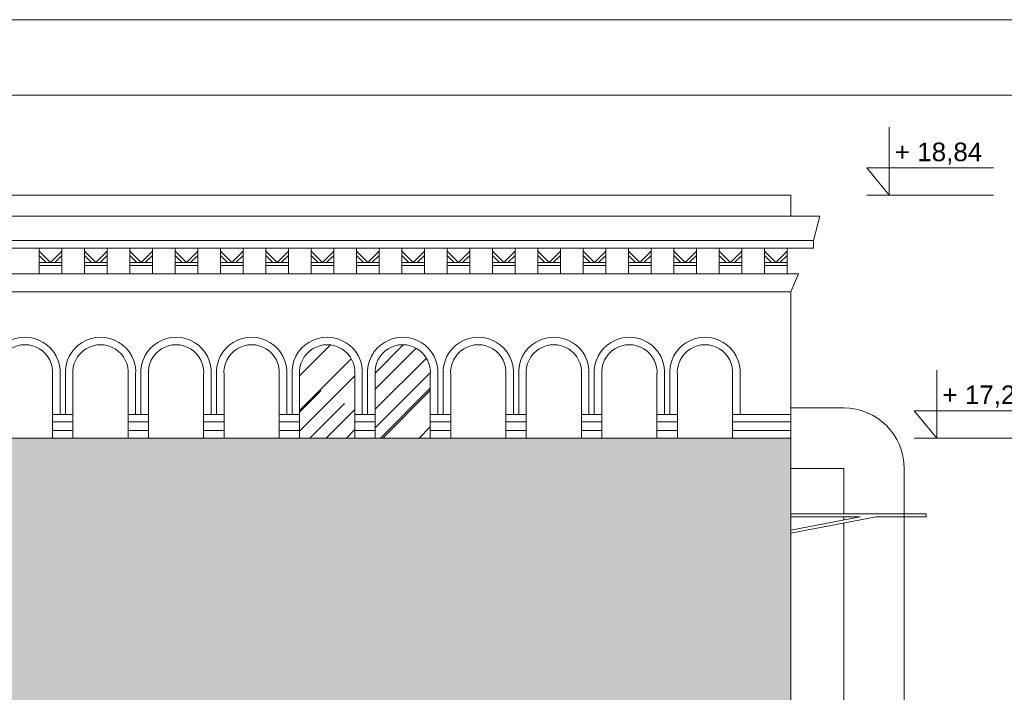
# Model space of a CAD drawing. Header units: millimetres. Extents: x -5254 to 173417, y -28809 to -6400.
# Tile 185 of 256: x 131597 to 132249, y -18152 to -17707. Entities that reach past the tile are written whole.
import ezdxf

# ---------------------------------------------------------------- set-up
doc = ezdxf.new("R2010")
doc.units = ezdxf.units.MM
for name, color, linetype, lineweight in [('mre_cegła', 7, 'Continuous', 5), ('mre_cienka', 7, 'Continuous', 15), ('mre_cienkie', 7, 'Continuous', 9), ('mre_koty', 7, 'Continuous', 13), ('mre_szyby', 7, 'Continuous', 13), ('mre_tabela', 7, 'Continuous', 20), ('mre_ściany', 7, 'Continuous', 20)]:
    doc.layers.add(name, color=color, linetype=linetype, lineweight=lineweight)
doc.styles.add('TABELKA', font='arial.ttf')

# ---------------------------------------------------------------- blocks, each defined once
blk = doc.blocks.new('KOTA')
at = {"color": 0}
for p, q in [((0, 0), (0, 50)), ((-16.57, 20), (76.79, 20)), ((-16.57, 20), (0, 0))]:
    blk.add_line(p, q, dxfattribs=at)
at = {"color": 0, "style": 'TABELKA', "flags": 4}
blk.add_attdef('POZIOM', (1.41, 25), '', height=13.67, rotation=360, dxfattribs=at)

msp = doc.modelspace()

# ---------------------------------------------------------------- hatches: boundary and pattern name
at = {"layer": 'mre_cegła'}
h = msp.add_hatch(dxfattribs=at)
h.set_pattern_fill('AR-BRSTD', color=256, scale=0.11)
h.set_pattern_definition([(0, (103653.629, -20518.6184), (0, 7.451598), []), (90, (103653.629, -20518.618), (-11.176, 7.451598), [7.451598, -7.451598])])
h.paths.add_polyline_path([(130361.99, -18464.55), (129199.99, -18464.55), (129199.99, -18972.05), (129606.8, -18972.05), (129591.89, -18954.05), (129606.8, -18954.05), (129606.8, -18972.05), (130361.99, -18972.05)])
h.paths.add_polyline_path([(129968.58, -18654.19), (129968.58, -18679.16), (129958.58, -18679.16), (129958.58, -18871.05), (129968.08, -18871.05), (129968.08, -18892.05), (129943.58, -18892.05), (129943.58, -18886.05), (129933.49, -18886.05), (129928.49, -18886.05), (129792.49, -18886.05), (129787.58, -18886.05), (129777.58, -18886.05), (129777.58, -18892.05), (129753.08, -18892.05), (129753.08, -18871.05), (129762.58, -18871.05), (129762.58, -18679.16), (129752.58, -18679.16), (129752.58, -18654.19, -0.343883)], flags=16)
h.paths.add_polyline_path([(129943.49, -18679.09), (129943.49, -18679.16, 0.326659), (129777.49, -18679.16), (129777.49, -18679.23, -0.32666)], flags=0)
h.paths.add_polyline_path([(129928.49, -18687.05), (129928.49, -18881.05), (129792.49, -18881.05), (129792.49, -18687.05, -0.294118)], flags=0)
h.paths.add_polyline_path([(129596.58, -18654.19), (129596.58, -18679.16), (129586.58, -18679.16), (129586.58, -18871.05), (129596.08, -18871.05), (129596.08, -18892.05), (129571.58, -18892.05), (129571.58, -18886.05), (129561.49, -18886.05), (129556.49, -18886.05), (129420.49, -18886.05), (129415.58, -18886.05), (129405.58, -18886.05), (129405.58, -18892.05), (129381.08, -18892.05), (129381.08, -18871.05), (129390.58, -18871.05), (129390.58, -18679.16), (129380.58, -18679.16), (129380.58, -18654.19, -0.343883)], flags=16)
h.paths.add_polyline_path([(129855.49, -18742.33), (129865.49, -18742.33), (129865.49, -18744.33), (129855.49, -18744.33)], flags=0)
h.paths.add_polyline_path([(129571.49, -18679.16, 0.326659), (129405.49, -18679.16), (129405.49, -18679.23, -0.32666), (129571.49, -18679.09)], flags=0)
h.paths.add_polyline_path([(129556.49, -18687.05), (129556.49, -18881.05), (129420.49, -18881.05), (129420.49, -18687.05, -0.294118)], flags=0)
h.paths.add_polyline_path([(129865.49, -18754.33), (129865.49, -18756.33), (129855.49, -18756.33), (129855.49, -18754.33)], flags=0)
h.paths.add_polyline_path([(129493.49, -18742.33), (129493.49, -18744.33), (129483.49, -18744.33), (129483.49, -18742.33)], flags=0)
h.paths.add_polyline_path([(129493.49, -18754.33), (129493.49, -18756.33), (129483.49, -18756.33), (129483.49, -18754.33)], flags=0)
h.paths.add_polyline_path([(129614.36, -18886.05), (129599.45, -18868.05), (129614.36, -18868.05)], flags=16)
h.paths.add_polyline_path([(130122.58, -18654.19, -0.343883), (130338.58, -18654.19), (130338.58, -18679.16), (130328.58, -18679.16), (130328.58, -18871.05), (130338.08, -18871.05), (130338.08, -18892.05), (130313.58, -18892.05), (130313.58, -18886.05), (130303.49, -18886.05), (130298.49, -18886.05), (130162.49, -18886.05), (130157.58, -18886.05), (130147.58, -18886.05), (130147.58, -18892.05), (130123.08, -18892.05), (130123.08, -18871.05), (130132.58, -18871.05), (130132.58, -18679.16), (130122.58, -18679.16)], flags=16)
h.paths.add_polyline_path([(130313.49, -18679.09), (130313.49, -18679.16, 0.326659), (130147.49, -18679.16), (130147.49, -18679.23, -0.32666)], flags=0)
h.paths.add_polyline_path([(130162.49, -18687.05, -0.294118), (130298.49, -18687.05), (130298.49, -18881.05), (130162.49, -18881.05)], flags=0)
h.paths.add_polyline_path([(130235.49, -18742.33), (130235.49, -18744.33), (130225.49, -18744.33), (130225.49, -18742.33)], flags=0)
h.paths.add_polyline_path([(130235.49, -18754.33), (130235.49, -18756.33), (130225.49, -18756.33), (130225.49, -18754.33)], flags=0)
h.paths.add_polyline_path([(132107.49, -18464.55), (130923.49, -18464.55), (130923.49, -18972.05), (132107.49, -18972.05)])
h.paths.add_polyline_path([(131185.08, -18654.19), (131185.08, -18679.16), (131175.08, -18679.16), (131175.08, -18871.05), (131184.58, -18871.05), (131184.58, -18892.05), (131160.08, -18892.05), (131160.08, -18886.05), (131149.99, -18886.05), (131144.99, -18886.05), (131008.99, -18886.05), (131004.08, -18886.05), (130994.08, -18886.05), (130994.08, -18892.05), (130969.58, -18892.05), (130969.58, -18871.05), (130979.08, -18871.05), (130979.08, -18679.16), (130969.08, -18679.16), (130969.08, -18654.19, -0.343883)], flags=16)
h.paths.add_polyline_path([(131159.99, -18679.09), (131159.99, -18679.16, 0.326659), (130993.99, -18679.16), (130993.99, -18679.23, -0.32666)], flags=0)
h.paths.add_polyline_path([(131144.99, -18687.05), (131144.99, -18881.05), (131008.99, -18881.05), (131008.99, -18687.05, -0.294118)], flags=0)
h.paths.add_polyline_path([(131071.99, -18742.33), (131081.99, -18742.33), (131081.99, -18744.33), (131071.99, -18744.33)], flags=0)
h.paths.add_polyline_path([(131081.99, -18754.33), (131081.99, -18756.33), (131071.99, -18756.33), (131071.99, -18754.33)], flags=0)
h.paths.add_polyline_path([(131339.08, -18654.19, -0.343883), (131555.08, -18654.19), (131555.08, -18679.16), (131545.08, -18679.16), (131545.08, -18871.05), (131554.58, -18871.05), (131554.58, -18892.05), (131530.08, -18892.05), (131530.08, -18886.05), (131519.99, -18886.05), (131514.99, -18886.05), (131378.99, -18886.05), (131374.08, -18886.05), (131364.08, -18886.05), (131364.08, -18892.05), (131339.58, -18892.05), (131339.58, -18871.05), (131349.08, -18871.05), (131349.08, -18679.16), (131339.08, -18679.16)], flags=16)
h.paths.add_polyline_path([(131529.99, -18679.09), (131529.99, -18679.16, 0.326659), (131363.99, -18679.16), (131363.99, -18679.23, -0.32666)], flags=0)
h.paths.add_polyline_path([(131378.99, -18687.05, -0.294118), (131514.99, -18687.05), (131514.99, -18881.05), (131378.99, -18881.05)], flags=0)
h.paths.add_polyline_path([(131451.99, -18742.33), (131451.99, -18744.33), (131441.99, -18744.33), (131441.99, -18742.33)], flags=0)
h.paths.add_polyline_path([(131451.99, -18754.33), (131451.99, -18756.33), (131441.99, -18756.33), (131441.99, -18754.33)], flags=0)
h.paths.add_polyline_path([(131711.08, -18654.19, -0.343883), (131927.08, -18654.19), (131927.08, -18679.16), (131917.08, -18679.16), (131917.08, -18871.05), (131926.58, -18871.05), (131926.58, -18892.05), (131902.08, -18892.05), (131902.08, -18886.05), (131891.99, -18886.05), (131886.99, -18886.05), (131750.99, -18886.05), (131746.08, -18886.05), (131736.08, -18886.05), (131736.08, -18892.05), (131711.58, -18892.05), (131711.58, -18871.05), (131721.08, -18871.05), (131721.08, -18679.16), (131711.08, -18679.16)], flags=16)
h.paths.add_polyline_path([(131901.99, -18679.09), (131901.99, -18679.16, 0.326659), (131735.99, -18679.16), (131735.99, -18679.23, -0.32666)], flags=0)
h.paths.add_polyline_path([(131750.99, -18687.05, -0.294118), (131886.99, -18687.05), (131886.99, -18881.05), (131750.99, -18881.05)], flags=0)
h.paths.add_polyline_path([(131823.99, -18742.33), (131823.99, -18744.33), (131813.99, -18744.33), (131813.99, -18742.33)], flags=0)
h.paths.add_polyline_path([(131823.99, -18754.33), (131823.99, -18756.33), (131813.99, -18756.33), (131813.99, -18754.33)], flags=0)
h.paths.add_polyline_path([(131937.17, -18865.55), (131952.08, -18865.55), (131952.08, -18883.55)], flags=16)
h.paths.add_polyline_path([(131929.61, -18951.55), (131944.52, -18951.55), (131944.52, -18969.55)], flags=16)
h.paths.add_polyline_path([(132107.49, -17983.88), (130923.49, -17983.88), (130923.49, -18452.55), (132107.49, -18452.55)])
h.paths.add_polyline_path([(131212.5, -18233.78), (131160.08, -18233.78), (131160.08, -18428.62), (131097.08, -18428.62), (131097.08, -18238.78), (131087.08, -18238.78), (131087.08, -18428.62, -0.256629), (131067.08, -18428.62), (131067.08, -18238.78), (131057.08, -18238.78), (131057.08, -18428.62), (130994.08, -18428.62), (130994.08, -18233.78), (130941.67, -18233.78, -0.552546), (131077.08, -18182.22, -0.552546)], flags=16)
h.paths.add_polyline_path([(131447.08, -18182.22, -0.552546), (131582.5, -18233.78), (131530.08, -18233.78), (131530.08, -18428.62), (131467.08, -18428.62), (131467.08, -18238.78), (131457.08, -18238.78), (131457.08, -18428.62, -0.256629), (131437.08, -18428.62), (131437.08, -18238.78), (131427.08, -18238.78), (131427.08, -18428.62), (131364.08, -18428.62), (131364.08, -18233.78), (131311.67, -18233.78, -0.552546)], flags=16)
h.paths.add_polyline_path([(131819.08, -18182.22, -0.552546), (131954.5, -18233.78), (131902.08, -18233.78), (131902.08, -18428.62), (131839.08, -18428.62), (131839.08, -18238.78), (131829.08, -18238.78), (131829.08, -18428.62, -0.256629), (131809.08, -18428.62), (131809.08, -18238.78), (131799.08, -18238.78), (131799.08, -18428.62), (131736.08, -18428.62), (131736.08, -18233.78), (131683.67, -18233.78, -0.552546)], flags=16)
h.paths.add_polyline_path([(131919.54, -18410.62), (131934.44, -18410.62), (131934.44, -18428.62)], flags=16)
h.paths.add_polyline_path([(130361.99, -17983.88), (129199.99, -17983.88), (129199.99, -18452.55), (130361.99, -18452.55), (130361.99, -18233.78), (130313.58, -18233.78), (130313.58, -18428.62), (130250.58, -18428.62), (130250.58, -18238.78), (130240.58, -18238.78), (130240.58, -18428.62, -0.256629), (130220.58, -18428.62), (130220.58, -18238.78), (130210.58, -18238.78), (130210.58, -18428.62), (130147.58, -18428.62), (130147.58, -18233.78), (130095.17, -18233.78, -0.552546), (130230.58, -18182.22, -0.498751), (130361.99, -18219.94)])
h.paths.add_polyline_path([(129996, -18233.78), (129943.58, -18233.78), (129943.58, -18428.62), (129880.58, -18428.62), (129880.58, -18238.78), (129870.58, -18238.78), (129870.58, -18428.62, -0.256629), (129850.58, -18428.62), (129850.58, -18238.78), (129840.58, -18238.78), (129840.58, -18428.62), (129777.58, -18428.62), (129777.58, -18233.78), (129725.17, -18233.78, -0.552546), (129860.58, -18182.22, -0.552546)], flags=16)
h.paths.add_polyline_path([(129624, -18233.78), (129571.58, -18233.78), (129571.58, -18428.62), (129508.58, -18428.62), (129508.58, -18238.78), (129498.58, -18238.78), (129498.58, -18428.62, -0.256629), (129478.58, -18428.62), (129478.58, -18238.78), (129468.58, -18238.78), (129468.58, -18428.62), (129405.58, -18428.62), (129405.58, -18233.78), (129353.17, -18233.78, -0.552546), (129488.58, -18182.22, -0.552546)], flags=16)
h.paths.add_polyline_path([(129603.94, -18410.62), (129603.94, -18428.62), (129589.04, -18410.62)], flags=16)
h.paths.add_polyline_path([(131614.3, -18436.18), (131679.52, -18436.18), (131679.52, -18414), (131614.3, -18414)], flags=24)
h.paths.add_polyline_path([(131934.49, -18412.25), (131999.7, -18412.25), (131999.7, -18390.07), (131934.49, -18390.07)], flags=24)
h.paths.add_polyline_path([(129283.8, -18436.18), (129349.02, -18436.18), (129349.02, -18414), (129283.8, -18414)], flags=24)
h.paths.add_polyline_path([(129603.99, -18412.25), (129669.2, -18412.25), (129669.2, -18390.07), (129603.99, -18390.07)], flags=24)
at = {"layer": 'mre_szyby'}
h = msp.add_hatch(dxfattribs=at)
h.set_pattern_fill('AR-RROOF', color=256, angle=45)
h.set_pattern_definition([(45, (103653.63, -20518.618), (21.552615, 57.47364), [381, -50.8, 127, -25.4]), (45, (103668.536, -20485.75), (-41.847994, 5.92697), [76.2, -8.382, 152.4, -19.05]), (45, (103647.343, -20494.372), (81.36112, 105.428207), [203.2, -35.56, 101.6, -25.4])])
h.paths.add_polyline_path([(131068.92, -17942.11, 1.09589), (131032.42, -17942.11), (131032.42, -17983.88), (131068.92, -17983.88), (131068.92, -17968.21)])
h.paths.add_polyline_path([(131118.92, -17942.11, 1.09589), (131082.42, -17942.11), (131082.42, -17983.88), (131118.92, -17983.88), (131118.92, -17968.21)])
h.paths.add_polyline_path([(131168.92, -17942.11, 1.09589), (131132.42, -17942.11), (131132.42, -17983.88), (131168.92, -17983.88), (131168.92, -17968.21)])
h.paths.add_polyline_path([(131418.92, -17942.11, 1.09589), (131382.42, -17942.11), (131382.42, -17983.88), (131418.92, -17983.88)])
h.paths.add_polyline_path([(131468.92, -17942.11, 1.09589), (131432.42, -17942.11), (131432.42, -17983.88), (131468.92, -17983.88), (131468.92, -17968.21)])
h.paths.add_polyline_path([(131518.92, -17942.11, 1.09589), (131482.42, -17942.11), (131482.42, -17983.88), (131518.92, -17983.88), (131518.92, -17968.21)])
h.paths.add_polyline_path([(131818.92, -17942.11, 1.09589), (131782.42, -17942.11), (131782.42, -17983.88), (131818.92, -17983.88), (131818.92, -17968.21)])
h.paths.add_polyline_path([(131832.42, -17942.11), (131832.42, -17983.88), (131868.92, -17983.88), (131868.92, -17942.11, 1.09589)])

# ---------------------------------------------------------------- linework, layer by layer
at = {"layer": 'mre_cienka'}
for points in [[(129199.99, -17823.11), (132107.49, -17823.11)], [(132107.49, -17837.11), (132107.49, -17823.11)], [(129199.99, -17837.11), (132107.49, -17837.11)], [(132142.49, -17963.94), (132107.49, -17963.94)], [(132142.49, -18003.94), (132107.49, -18003.94)], [(132142.49, -18033.94), (132142.49, -18003.94)], [(132182.49, -19446.05), (132182.49, -18003.94)], [(132182.49, -18033.94), (132107.49, -18033.94)], [(132153.42, -18035.94), (132107.49, -18035.94)], [(132153.42, -18035.94), (132107.49, -18044.81)], [(132164.08, -18035.94), (132107.49, -18046.85)], [(132142.49, -18038.05), (132142.49, -18035.94)], [(132182.49, -18035.94), (132164.08, -18035.94)], [(132182.49, -18033.94), (132197.17, -18033.94)], [(132182.49, -18035.94), (132197.17, -18035.94)], [(132197.17, -18035.94), (132197.17, -18033.94)], [(132142.49, -18203.29), (132142.49, -18040.11)]]:
    msp.add_lwpolyline(points, dxfattribs=at)
msp.add_arc((132142.49, -18003.94), 40, 0, 90, dxfattribs=at)
at = {"layer": 'mre_cienkie'}
for p, q in [((132157.72, -17823.11), (132241.73, -17823.11)), ((132189.23, -17983.88), (132273.25, -17983.88))]:
    msp.add_line(p, q, dxfattribs=at)
for points in [[(132107.49, -17837.11), (129199.99, -17837.11)], [(132107.49, -17837.11), (132126.8, -17837.11)], [(132122.49, -17853.11), (132126.8, -17837.11)], [(132107.49, -17853.11), (129199.99, -17853.11)], [(132107.49, -17853.11), (132122.49, -17853.11), (132122.49, -17858.11)], [(132107.49, -17858.11), (129199.99, -17858.11)], [(131609.99, -17875.11), (131609.99, -17858.11)], [(131609.99, -17860.11), (131617.49, -17867.61)], [(131624.99, -17860.11), (131617.49, -17867.61)], [(131624.99, -17875.11), (131624.99, -17858.11)], [(131639.99, -17875.11), (131639.99, -17858.11)], [(131639.99, -17860.11), (131647.49, -17867.61)], [(131654.99, -17860.11), (131647.49, -17867.61)], [(131654.99, -17875.11), (131654.99, -17858.11)], [(131669.99, -17875.11), (131669.99, -17858.11)], [(131669.99, -17860.11), (131677.49, -17867.61)], [(131684.99, -17860.11), (131677.49, -17867.61)], [(131684.99, -17875.11), (131684.99, -17858.11)], [(131699.99, -17875.11), (131699.99, -17858.11)], [(131699.99, -17860.11), (131707.49, -17867.61)], [(131714.99, -17860.11), (131707.49, -17867.61)], [(131714.99, -17875.11), (131714.99, -17858.11)], [(131729.99, -17875.11), (131729.99, -17858.11)], [(131729.99, -17860.11), (131737.49, -17867.61)], [(131744.99, -17860.11), (131737.49, -17867.61)], [(131744.99, -17875.11), (131744.99, -17858.11)], [(131759.99, -17875.11), (131759.99, -17858.11)], [(131759.99, -17860.11), (131767.49, -17867.61)], [(131774.99, -17860.11), (131767.49, -17867.61)], [(131774.99, -17875.11), (131774.99, -17858.11)], [(131789.99, -17875.11), (131789.99, -17858.11)], [(131789.99, -17860.11), (131797.49, -17867.61)], [(131804.99, -17860.11), (131797.49, -17867.61)], [(131804.99, -17875.11), (131804.99, -17858.11)], [(131819.99, -17875.11), (131819.99, -17858.11)], [(131819.99, -17860.11), (131827.49, -17867.61)], [(131834.99, -17860.11), (131827.49, -17867.61)], [(131834.99, -17875.11), (131834.99, -17858.11)], [(131849.99, -17875.11), (131849.99, -17858.11)], [(131849.99, -17860.11), (131857.49, -17867.61)], [(131864.99, -17860.11), (131857.49, -17867.61)], [(131864.99, -17875.11), (131864.99, -17858.11)], [(131879.99, -17875.11), (131879.99, -17858.11)], [(131879.99, -17860.11), (131887.49, -17867.61)], [(131894.99, -17860.11), (131887.49, -17867.61)], [(131894.99, -17875.11), (131894.99, -17858.11)], [(131909.99, -17875.11), (131909.99, -17858.11)], [(131909.99, -17860.11), (131917.49, -17867.61)], [(131924.99, -17860.11), (131917.49, -17867.61)], [(131924.99, -17875.11), (131924.99, -17858.11)], [(131939.99, -17875.11), (131939.99, -17858.11)], [(131939.99, -17860.11), (131947.49, -17867.61)], [(131954.99, -17860.11), (131947.49, -17867.61)], [(131954.99, -17875.11), (131954.99, -17858.11)], [(131969.99, -17875.11), (131969.99, -17858.11)], [(131969.99, -17860.11), (131977.49, -17867.61)], [(131984.99, -17860.11), (131977.49, -17867.61)], [(131984.99, -17875.11), (131984.99, -17858.11)], [(131999.99, -17875.11), (131999.99, -17858.11)], [(131999.99, -17860.11), (132007.49, -17867.61)], [(132014.99, -17860.11), (132007.49, -17867.61)], [(132014.99, -17875.11), (132014.99, -17858.11)], [(132029.99, -17875.11), (132029.99, -17858.11)], [(132029.99, -17860.11), (132037.49, -17867.61)], [(132044.99, -17860.11), (132037.49, -17867.61)], [(132044.99, -17875.11), (132044.99, -17858.11)], [(132059.99, -17875.11), (132059.99, -17858.11)], [(132059.99, -17860.11), (132067.49, -17867.61)], [(132074.99, -17860.11), (132067.49, -17867.61)], [(132074.99, -17875.11), (132074.99, -17858.11)], [(132089.99, -17875.11), (132089.99, -17858.11)], [(132089.99, -17860.11), (132097.49, -17867.61)], [(132104.99, -17860.11), (132097.49, -17867.61)], [(132104.99, -17875.11), (132104.99, -17858.11)], [(132107.49, -17858.11), (132122.49, -17858.11)], [(131609.99, -17862.93), (131614.66, -17867.61)], [(131617.49, -17867.61), (131609.99, -17867.61)], [(131617.49, -17867.61), (131624.99, -17867.61)], [(131624.99, -17862.93), (131620.32, -17867.61)], [(131639.99, -17862.93), (131644.66, -17867.61)], [(131647.49, -17867.61), (131639.99, -17867.61)], [(131647.49, -17867.61), (131654.99, -17867.61)], [(131654.99, -17862.93), (131650.32, -17867.61)], [(131669.99, -17862.93), (131674.66, -17867.61)], [(131677.49, -17867.61), (131669.99, -17867.61)], [(131677.49, -17867.61), (131684.99, -17867.61)], [(131684.99, -17862.93), (131680.32, -17867.61)], [(131699.99, -17862.93), (131704.66, -17867.61)], [(131707.49, -17867.61), (131699.99, -17867.61)], [(131707.49, -17867.61), (131714.99, -17867.61)], [(131714.99, -17862.93), (131710.32, -17867.61)], [(131729.99, -17862.93), (131734.66, -17867.61)], [(131737.49, -17867.61), (131729.99, -17867.61)], [(131737.49, -17867.61), (131744.99, -17867.61)], [(131744.99, -17862.93), (131740.32, -17867.61)], [(131759.99, -17862.93), (131764.66, -17867.61)], [(131767.49, -17867.61), (131759.99, -17867.61)], [(131767.49, -17867.61), (131774.99, -17867.61)], [(131774.99, -17862.93), (131770.32, -17867.61)], [(131789.99, -17862.93), (131794.66, -17867.61)], [(131797.49, -17867.61), (131789.99, -17867.61)], [(131797.49, -17867.61), (131804.99, -17867.61)], [(131804.99, -17862.93), (131800.32, -17867.61)], [(131819.99, -17862.93), (131824.66, -17867.61)], [(131827.49, -17867.61), (131819.99, -17867.61)], [(131827.49, -17867.61), (131834.99, -17867.61)], [(131834.99, -17862.93), (131830.32, -17867.61)], [(131849.99, -17862.93), (131854.66, -17867.61)], [(131857.49, -17867.61), (131849.99, -17867.61)], [(131857.49, -17867.61), (131864.99, -17867.61)], [(131864.99, -17862.93), (131860.32, -17867.61)], [(131879.99, -17862.93), (131884.66, -17867.61)], [(131887.49, -17867.61), (131879.99, -17867.61)], [(131887.49, -17867.61), (131894.99, -17867.61)], [(131894.99, -17862.93), (131890.32, -17867.61)], [(131909.99, -17862.93), (131914.66, -17867.61)], [(131917.49, -17867.61), (131909.99, -17867.61)], [(131917.49, -17867.61), (131924.99, -17867.61)], [(131924.99, -17862.93), (131920.32, -17867.61)], [(131939.99, -17862.93), (131944.66, -17867.61)], [(131947.49, -17867.61), (131939.99, -17867.61)], [(131947.49, -17867.61), (131954.99, -17867.61)], [(131954.99, -17862.93), (131950.32, -17867.61)], [(131969.99, -17862.93), (131974.66, -17867.61)], [(131977.49, -17867.61), (131969.99, -17867.61)], [(131977.49, -17867.61), (131984.99, -17867.61)], [(131984.99, -17862.93), (131980.32, -17867.61)], [(131999.99, -17862.93), (132004.66, -17867.61)], [(132007.49, -17867.61), (131999.99, -17867.61)], [(132007.49, -17867.61), (132014.99, -17867.61)], [(132014.99, -17862.93), (132010.32, -17867.61)], [(132029.99, -17862.93), (132034.66, -17867.61)], [(132037.49, -17867.61), (132029.99, -17867.61)], [(132037.49, -17867.61), (132044.99, -17867.61)], [(132044.99, -17862.93), (132040.32, -17867.61)], [(132059.99, -17862.93), (132064.66, -17867.61)], [(132067.49, -17867.61), (132059.99, -17867.61)], [(132067.49, -17867.61), (132074.99, -17867.61)], [(132074.99, -17862.93), (132070.32, -17867.61)], [(132089.99, -17862.93), (132094.66, -17867.61)], [(132097.49, -17867.61), (132089.99, -17867.61)], [(132097.49, -17867.61), (132104.99, -17867.61)], [(132104.99, -17862.93), (132100.32, -17867.61)], [(131617.49, -17869.61), (131609.99, -17869.61)], [(131617.49, -17869.61), (131624.99, -17869.61)], [(131647.49, -17869.61), (131639.99, -17869.61)], [(131647.49, -17869.61), (131654.99, -17869.61)], [(131677.49, -17869.61), (131669.99, -17869.61)], [(131677.49, -17869.61), (131684.99, -17869.61)], [(131707.49, -17869.61), (131699.99, -17869.61)], [(131707.49, -17869.61), (131714.99, -17869.61)], [(131737.49, -17869.61), (131729.99, -17869.61)], [(131737.49, -17869.61), (131744.99, -17869.61)], [(131767.49, -17869.61), (131759.99, -17869.61)], [(131767.49, -17869.61), (131774.99, -17869.61)], [(131797.49, -17869.61), (131789.99, -17869.61)], [(131797.49, -17869.61), (131804.99, -17869.61)], [(131827.49, -17869.61), (131819.99, -17869.61)], [(131827.49, -17869.61), (131834.99, -17869.61)], [(131857.49, -17869.61), (131849.99, -17869.61)], [(131857.49, -17869.61), (131864.99, -17869.61)], [(131887.49, -17869.61), (131879.99, -17869.61)], [(131887.49, -17869.61), (131894.99, -17869.61)], [(131917.49, -17869.61), (131909.99, -17869.61)], [(131917.49, -17869.61), (131924.99, -17869.61)], [(131947.49, -17869.61), (131939.99, -17869.61)], [(131947.49, -17869.61), (131954.99, -17869.61)], [(131977.49, -17869.61), (131969.99, -17869.61)], [(131977.49, -17869.61), (131984.99, -17869.61)], [(132007.49, -17869.61), (131999.99, -17869.61)], [(132007.49, -17869.61), (132014.99, -17869.61)], [(132037.49, -17869.61), (132029.99, -17869.61)], [(132037.49, -17869.61), (132044.99, -17869.61)], [(132067.49, -17869.61), (132059.99, -17869.61)], [(132067.49, -17869.61), (132074.99, -17869.61)], [(132097.49, -17869.61), (132089.99, -17869.61)], [(132097.49, -17869.61), (132104.99, -17869.61)], [(132107.49, -17875.11), (129199.99, -17875.11)], [(132112.49, -17875.11), (132107.49, -17887.11)], [(132107.49, -17887.11), (132112.49, -17875.11), (132107.49, -17875.11)], [(132107.49, -17887.11), (129199.99, -17887.11)], [(131618.92, -17942.11), (131618.92, -17983.88)], [(131623.92, -17942.11), (131623.92, -17968.21)], [(131623.92, -17942.11), (131623.92, -17968.21)], [(131627.42, -17942.11), (131627.42, -17968.21)], [(131627.42, -17942.11), (131627.42, -17968.21)], [(131632.42, -17983.88), (131632.42, -17942.11)], [(131632.42, -17983.88), (131632.42, -17942.11)], [(131668.92, -17942.11), (131668.92, -17983.88)], [(131668.92, -17942.11), (131668.92, -17983.88)], [(131673.92, -17942.11), (131673.92, -17968.21)], [(131673.92, -17942.11), (131673.92, -17968.21)], [(131677.42, -17942.11), (131677.42, -17968.21)], [(131682.42, -17983.88), (131682.42, -17942.11)], [(131718.92, -17942.11), (131718.92, -17983.88)], [(131718.92, -17942.11), (131718.92, -17983.88)], [(131723.92, -17942.11), (131723.92, -17968.21)], [(131723.92, -17942.11), (131723.92, -17968.21)], [(131727.42, -17942.11), (131727.42, -17968.21)], [(131727.42, -17942.11), (131727.42, -17968.21)], [(131732.42, -17983.88), (131732.42, -17942.11)], [(131732.42, -17983.88), (131732.42, -17942.11)], [(131768.92, -17942.11), (131768.92, -17983.88)], [(131768.92, -17942.11), (131768.92, -17983.88)], [(131773.92, -17942.11), (131773.92, -17968.21)], [(131773.92, -17942.11), (131773.92, -17968.21)], [(131777.42, -17942.11), (131777.42, -17968.21)], [(131782.42, -17983.88), (131782.42, -17942.11)], [(131818.92, -17942.11), (131818.92, -17983.88)], [(131823.92, -17942.11), (131823.92, -17968.21)], [(131823.92, -17942.11), (131823.92, -17968.21)], [(131827.42, -17942.11), (131827.42, -17968.21)], [(131827.42, -17942.11), (131827.42, -17968.21)], [(131832.42, -17983.88), (131832.42, -17942.11)], [(131832.42, -17983.88), (131832.42, -17942.11)], [(131868.92, -17942.11), (131868.92, -17983.88)], [(131868.92, -17942.11), (131868.92, -17983.88)], [(131873.92, -17942.11), (131873.92, -17968.21)], [(131873.92, -17942.11), (131873.92, -17968.21)], [(131877.42, -17942.11), (131877.42, -17968.21)], [(131882.42, -17983.88), (131882.42, -17942.11)], [(131918.92, -17942.11), (131918.92, -17983.88)], [(131918.92, -17942.11), (131918.92, -17983.88)], [(131923.92, -17942.11), (131923.92, -17968.21)], [(131923.92, -17942.11), (131923.92, -17968.21)], [(131927.42, -17942.11), (131927.42, -17968.21)], [(131927.42, -17942.11), (131927.42, -17968.21)], [(131932.42, -17983.88), (131932.42, -17942.11)], [(131932.42, -17983.88), (131932.42, -17942.11)], [(131968.92, -17942.11), (131968.92, -17983.88)], [(131968.92, -17942.11), (131968.92, -17983.88)], [(131973.92, -17942.11), (131973.92, -17968.21)], [(131973.92, -17942.11), (131973.92, -17968.21)], [(131977.42, -17942.11), (131977.42, -17968.21)], [(131982.42, -17983.88), (131982.42, -17942.11)], [(132018.92, -17942.11), (132018.92, -17983.88)], [(132023.92, -17942.11), (132023.92, -17968.21)], [(132027.42, -17942.11), (132027.42, -17968.21)], [(132032.42, -17983.88), (132032.42, -17942.11)], [(132068.92, -17942.11), (132068.92, -17983.88)], [(132073.92, -17942.11), (132073.92, -17968.21)], [(131618.92, -17968.21), (131618.92, -17983.88)], [(131618.92, -17968.21), (131618.92, -17983.88)], [(131618.92, -17968.21), (131618.92, -17983.88)], [(131618.92, -17968.21), (131618.92, -17983.88)], [(131618.92, -17968.21), (131618.92, -17983.88)], [(131623.92, -17968.21), (131618.92, -17968.21)], [(131623.92, -17968.21), (131627.42, -17968.21)], [(131623.92, -17968.21), (131627.42, -17968.21)], [(131627.42, -17968.21), (131632.42, -17968.21)], [(131627.42, -17968.21), (131632.42, -17968.21)], [(131668.92, -17968.21), (131668.92, -17983.88)], [(131668.92, -17968.21), (131668.92, -17983.88)], [(131668.92, -17968.21), (131668.92, -17983.88)], [(131668.92, -17968.21), (131668.92, -17983.88)], [(131668.92, -17968.21), (131668.92, -17983.88)], [(131673.92, -17968.21), (131668.92, -17968.21)], [(131668.92, -17968.21), (131668.92, -17983.88)], [(131668.92, -17968.21), (131668.92, -17983.88)], [(131668.92, -17968.21), (131668.92, -17983.88)], [(131668.92, -17968.21), (131668.92, -17983.88)], [(131668.92, -17968.21), (131668.92, -17983.88)], [(131673.92, -17968.21), (131668.92, -17968.21)], [(131673.92, -17968.21), (131677.42, -17968.21)], [(131677.42, -17968.21), (131682.42, -17968.21)], [(131718.92, -17968.21), (131718.92, -17983.88)], [(131718.92, -17968.21), (131718.92, -17983.88)], [(131718.92, -17968.21), (131718.92, -17983.88)], [(131718.92, -17968.21), (131718.92, -17983.88)], [(131718.92, -17968.21), (131718.92, -17983.88)], [(131723.92, -17968.21), (131718.92, -17968.21)], [(131718.92, -17968.21), (131718.92, -17983.88)], [(131718.92, -17968.21), (131718.92, -17983.88)], [(131718.92, -17968.21), (131718.92, -17983.88)], [(131718.92, -17968.21), (131718.92, -17983.88)], [(131718.92, -17968.21), (131718.92, -17983.88)], [(131723.92, -17968.21), (131718.92, -17968.21)], [(131723.92, -17968.21), (131727.42, -17968.21)], [(131723.92, -17968.21), (131727.42, -17968.21)], [(131727.42, -17968.21), (131732.42, -17968.21)], [(131727.42, -17968.21), (131732.42, -17968.21)], [(131768.92, -17968.21), (131768.92, -17983.88)], [(131768.92, -17968.21), (131768.92, -17983.88)], [(131768.92, -17968.21), (131768.92, -17983.88)], [(131768.92, -17968.21), (131768.92, -17983.88)], [(131768.92, -17968.21), (131768.92, -17983.88)], [(131773.92, -17968.21), (131768.92, -17968.21)], [(131768.92, -17968.21), (131768.92, -17983.88)], [(131768.92, -17968.21), (131768.92, -17983.88)], [(131768.92, -17968.21), (131768.92, -17983.88)], [(131768.92, -17968.21), (131768.92, -17983.88)], [(131768.92, -17968.21), (131768.92, -17983.88)], [(131773.92, -17968.21), (131768.92, -17968.21)], [(131773.92, -17968.21), (131777.42, -17968.21)], [(131777.42, -17968.21), (131782.42, -17968.21)], [(131818.92, -17968.21), (131818.92, -17983.88)], [(131818.92, -17968.21), (131818.92, -17983.88)], [(131818.92, -17968.21), (131818.92, -17983.88)], [(131818.92, -17968.21), (131818.92, -17983.88)], [(131818.92, -17968.21), (131818.92, -17983.88)], [(131823.92, -17968.21), (131818.92, -17968.21)], [(131823.92, -17968.21), (131827.42, -17968.21)], [(131823.92, -17968.21), (131827.42, -17968.21)], [(131827.42, -17968.21), (131832.42, -17968.21)], [(131827.42, -17968.21), (131832.42, -17968.21)], [(131868.92, -17968.21), (131868.92, -17983.88)], [(131868.92, -17968.21), (131868.92, -17983.88)], [(131868.92, -17968.21), (131868.92, -17983.88)], [(131868.92, -17968.21), (131868.92, -17983.88)], [(131868.92, -17968.21), (131868.92, -17983.88)], [(131873.92, -17968.21), (131868.92, -17968.21)], [(131868.92, -17968.21), (131868.92, -17983.88)], [(131868.92, -17968.21), (131868.92, -17983.88)], [(131868.92, -17968.21), (131868.92, -17983.88)], [(131868.92, -17968.21), (131868.92, -17983.88)], [(131868.92, -17968.21), (131868.92, -17983.88)], [(131873.92, -17968.21), (131868.92, -17968.21)], [(131873.92, -17968.21), (131877.42, -17968.21)], [(131877.42, -17968.21), (131882.42, -17968.21)], [(131918.92, -17968.21), (131918.92, -17983.88)], [(131918.92, -17968.21), (131918.92, -17983.88)], [(131918.92, -17968.21), (131918.92, -17983.88)], [(131918.92, -17968.21), (131918.92, -17983.88)], [(131918.92, -17968.21), (131918.92, -17983.88)], [(131923.92, -17968.21), (131918.92, -17968.21)], [(131918.92, -17968.21), (131918.92, -17983.88)], [(131918.92, -17968.21), (131918.92, -17983.88)], [(131918.92, -17968.21), (131918.92, -17983.88)], [(131918.92, -17968.21), (131918.92, -17983.88)], [(131918.92, -17968.21), (131918.92, -17983.88)], [(131923.92, -17968.21), (131918.92, -17968.21)], [(131923.92, -17968.21), (131927.42, -17968.21)], [(131923.92, -17968.21), (131927.42, -17968.21)], [(131927.42, -17968.21), (131932.42, -17968.21)], [(131927.42, -17968.21), (131932.42, -17968.21)], [(131968.92, -17968.21), (131968.92, -17983.88)], [(131968.92, -17968.21), (131968.92, -17983.88)], [(131968.92, -17968.21), (131968.92, -17983.88)], [(131968.92, -17968.21), (131968.92, -17983.88)], [(131968.92, -17968.21), (131968.92, -17983.88)], [(131973.92, -17968.21), (131968.92, -17968.21)], [(131968.92, -17968.21), (131968.92, -17983.88)], [(131968.92, -17968.21), (131968.92, -17983.88)], [(131968.92, -17968.21), (131968.92, -17983.88)], [(131968.92, -17968.21), (131968.92, -17983.88)], [(131968.92, -17968.21), (131968.92, -17983.88)], [(131973.92, -17968.21), (131968.92, -17968.21)], [(131973.92, -17968.21), (131977.42, -17968.21)], [(131977.42, -17968.21), (131982.42, -17968.21)], [(132018.92, -17968.21), (132018.92, -17983.88)], [(132018.92, -17968.21), (132018.92, -17983.88)], [(132018.92, -17968.21), (132018.92, -17983.88)], [(132018.92, -17968.21), (132018.92, -17983.88)], [(132018.92, -17968.21), (132018.92, -17983.88)], [(132023.92, -17968.21), (132018.92, -17968.21)], [(132023.92, -17968.21), (132027.42, -17968.21)], [(132027.42, -17968.21), (132032.42, -17968.21)], [(132068.92, -17968.21), (132068.92, -17983.88)], [(132068.92, -17968.21), (132068.92, -17983.88)], [(132068.92, -17968.21), (132068.92, -17983.88)], [(132068.92, -17968.21), (132068.92, -17983.88)], [(132068.92, -17968.21), (132068.92, -17983.88)], [(132107.48, -17968.21), (132068.92, -17968.21)], [(131618.92, -17973.21), (131632.42, -17973.21)], [(131668.92, -17973.21), (131682.42, -17973.21)], [(131718.92, -17973.21), (131732.42, -17973.21)], [(131718.92, -17973.21), (131732.42, -17973.21)], [(131768.92, -17973.21), (131782.42, -17973.21)], [(131818.92, -17973.21), (131832.42, -17973.21)], [(131868.92, -17973.21), (131882.42, -17973.21)], [(131918.92, -17973.21), (131932.42, -17973.21)], [(131918.92, -17973.21), (131932.42, -17973.21)], [(131968.92, -17973.21), (131982.42, -17973.21)], [(132018.92, -17973.21), (132032.42, -17973.21)], [(132068.92, -17973.21), (132107.48, -17973.21)], [(129199.99, -17983.88), (132107.49, -17983.88)], [(131618.92, -17978.88), (131632.42, -17978.88)], [(131623.92, -17983.88), (131618.92, -17983.88)], [(131623.92, -17983.88), (131618.92, -17983.88)], [(131623.92, -17983.88), (131618.92, -17983.88)], [(131627.42, -17983.88), (131632.42, -17983.88)], [(131627.42, -17983.88), (131632.42, -17983.88)], [(131668.92, -17978.88), (131682.42, -17978.88)], [(131673.92, -17983.88), (131668.92, -17983.88)], [(131673.92, -17983.88), (131668.92, -17983.88)], [(131673.92, -17983.88), (131668.92, -17983.88)], [(131673.92, -17983.88), (131668.92, -17983.88)], [(131673.92, -17983.88), (131668.92, -17983.88)], [(131673.92, -17983.88), (131668.92, -17983.88)], [(131677.42, -17983.88), (131682.42, -17983.88)], [(131718.92, -17978.88), (131732.42, -17978.88)], [(131718.92, -17978.88), (131732.42, -17978.88)], [(131723.92, -17983.88), (131718.92, -17983.88)], [(131723.92, -17983.88), (131718.92, -17983.88)], [(131723.92, -17983.88), (131718.92, -17983.88)], [(131723.92, -17983.88), (131718.92, -17983.88)], [(131723.92, -17983.88), (131718.92, -17983.88)], [(131723.92, -17983.88), (131718.92, -17983.88)], [(131727.42, -17983.88), (131732.42, -17983.88)], [(131727.42, -17983.88), (131732.42, -17983.88)], [(131768.92, -17978.88), (131782.42, -17978.88)], [(131773.92, -17983.88), (131768.92, -17983.88)], [(131773.92, -17983.88), (131768.92, -17983.88)], [(131773.92, -17983.88), (131768.92, -17983.88)], [(131773.92, -17983.88), (131768.92, -17983.88)], [(131773.92, -17983.88), (131768.92, -17983.88)], [(131773.92, -17983.88), (131768.92, -17983.88)], [(131777.42, -17983.88), (131782.42, -17983.88)], [(131818.92, -17978.88), (131832.42, -17978.88)], [(131823.92, -17983.88), (131818.92, -17983.88)], [(131823.92, -17983.88), (131818.92, -17983.88)], [(131823.92, -17983.88), (131818.92, -17983.88)], [(131827.42, -17983.88), (131832.42, -17983.88)], [(131827.42, -17983.88), (131832.42, -17983.88)], [(131868.92, -17978.88), (131882.42, -17978.88)], [(131873.92, -17983.88), (131868.92, -17983.88)], [(131873.92, -17983.88), (131868.92, -17983.88)], [(131873.92, -17983.88), (131868.92, -17983.88)], [(131873.92, -17983.88), (131868.92, -17983.88)], [(131873.92, -17983.88), (131868.92, -17983.88)], [(131873.92, -17983.88), (131868.92, -17983.88)], [(131877.42, -17983.88), (131882.42, -17983.88)], [(131918.92, -17978.88), (131932.42, -17978.88)], [(131918.92, -17978.88), (131932.42, -17978.88)], [(131923.92, -17983.88), (131918.92, -17983.88)], [(131923.92, -17983.88), (131918.92, -17983.88)], [(131923.92, -17983.88), (131918.92, -17983.88)], [(131923.92, -17983.88), (131918.92, -17983.88)], [(131923.92, -17983.88), (131918.92, -17983.88)], [(131923.92, -17983.88), (131918.92, -17983.88)], [(131927.42, -17983.88), (131932.42, -17983.88)], [(131927.42, -17983.88), (131932.42, -17983.88)], [(131968.92, -17978.88), (131982.42, -17978.88)], [(131973.92, -17983.88), (131968.92, -17983.88)], [(131973.92, -17983.88), (131968.92, -17983.88)], [(131973.92, -17983.88), (131968.92, -17983.88)], [(131973.92, -17983.88), (131968.92, -17983.88)], [(131973.92, -17983.88), (131968.92, -17983.88)], [(131973.92, -17983.88), (131968.92, -17983.88)], [(131977.42, -17983.88), (131982.42, -17983.88)], [(132018.92, -17978.88), (132032.42, -17978.88)], [(132023.92, -17983.88), (132018.92, -17983.88)], [(132023.92, -17983.88), (132018.92, -17983.88)], [(132023.92, -17983.88), (132018.92, -17983.88)], [(132027.42, -17983.88), (132032.42, -17983.88)], [(132068.92, -17978.88), (132107.48, -17978.88)], [(132073.92, -17983.88), (132068.92, -17983.88)], [(132073.92, -17983.88), (132068.92, -17983.88)], [(132073.92, -17983.88), (132068.92, -17983.88)]]:
    msp.add_lwpolyline(points, dxfattribs=at)
for centre, radius, start, end in [((131600.67, -17940.42), 23.31, 355.84565, 184.15435), ((131650.67, -17940.42), 23.31, 355.84565, 184.15435), ((131650.67, -17940.42), 23.31, 355.84565, 184.15435), ((131700.67, -17940.42), 23.31, 355.84565, 184.15435), ((131750.67, -17940.42), 23.31, 355.84565, 184.15435), ((131750.67, -17940.42), 23.31, 355.84565, 184.15435), ((131800.67, -17940.42), 23.31, 355.84565, 184.15435), ((131850.67, -17940.42), 23.31, 355.84565, 184.15435), ((131850.67, -17940.42), 23.31, 355.84565, 184.15435), ((131900.67, -17940.42), 23.31, 355.84565, 184.15435), ((131950.67, -17940.42), 23.31, 355.84565, 184.15435), ((131950.67, -17940.42), 23.31, 355.84565, 184.15435), ((132000.67, -17940.42), 23.31, 355.84565, 184.15435), ((132050.67, -17940.42), 23.31, 355.84565, 184.15435), ((131600.67, -17940.43), 18.33, 354.7609, 185.2391), ((131650.67, -17940.43), 18.33, 354.7609, 185.2391), ((131650.67, -17940.43), 18.33, 354.7609, 185.2391), ((131700.67, -17940.43), 18.33, 354.7609, 185.2391), ((131750.67, -17940.43), 18.33, 354.7609, 185.2391), ((131750.67, -17940.43), 18.33, 354.7609, 185.2391), ((131800.67, -17940.43), 18.33, 354.7609, 185.2391), ((131850.67, -17940.43), 18.33, 354.7609, 185.2391), ((131850.67, -17940.43), 18.33, 354.7609, 185.2391), ((131900.67, -17940.43), 18.33, 354.7609, 185.2391), ((131950.67, -17940.43), 18.33, 354.7609, 185.2391), ((131950.67, -17940.43), 18.33, 354.7609, 185.2391), ((132000.67, -17940.43), 18.33, 354.7609, 185.2391), ((132050.67, -17940.43), 18.33, 354.7609, 185.2391)]:
    msp.add_arc(centre, radius, start, end, dxfattribs=at)
at = {"layer": 'mre_tabela'}
for points in [[(128926.44, -17706.96), (132925.96, -17706.96), (132925.96, -20676.96), (128926.44, -20676.96)], [(128976.44, -17756.96), (132875.96, -17756.96), (132875.96, -20626.96), (128976.44, -20626.96)]]:
    msp.add_lwpolyline(points, close=True, dxfattribs=at)
at = {"layer": 'mre_ściany'}
msp.add_lwpolyline([(132107.49, -19793.81), (132107.49, -17887.11)], dxfattribs=at)

# ---------------------------------------------------------------- block references
at = {"layer": 'mre_koty'}
ref = msp.add_blockref('KOTA', (132172.63, -17823.11), dxfattribs=dict(at, xscale=0.8999999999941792, yscale=0.8999999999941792, zscale=0.6))
ref.add_attrib('POZIOM', '+ 18,84', (132176.36, -17800.61), dxfattribs={"layer": '0', "height": 12.303, "style": 'TABELKA', "flags": 4})
ref = msp.add_blockref('KOTA', (132204.14, -17983.88), dxfattribs=dict(at, xscale=0.8999999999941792, yscale=0.8999999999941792, zscale=0.6))
ref.add_attrib('POZIOM', '+ 17,24', (132207.88, -17961.38), dxfattribs={"layer": '0', "height": 12.303, "style": 'TABELKA', "flags": 4})

doc.saveas('drawing.dxf')
